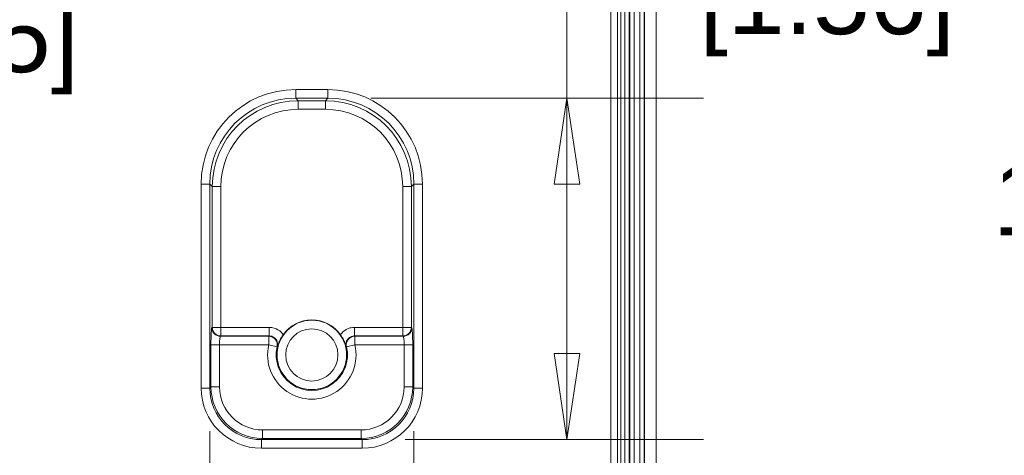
# Model space of a CAD drawing. Header units: millimetres. Extents: x 18 to 1379, y 18 to 1061.
# Tile 25 of 32: x 707 to 821, y 174 to 225. Entities that reach past the tile are written whole.
import ezdxf

# ---------------------------------------------------------------- set-up
doc = ezdxf.new("R2010")
doc.units = ezdxf.units.MM
doc.header["$LTSCALE"] = 5
for name, color, linetype, lineweight in [('Dimension (ANSI)', 7, 'Continuous', 9), ('Visible (ANSI)', 7, 'Continuous', 9), ('Visible Narrow (ANSI)', 7, 'Continuous', 9)]:
    doc.layers.add(name, color=color, linetype=linetype, lineweight=lineweight)
doc.styles.add('Note Text (ANSI)', font='arial.ttf')
doc.dimstyles.new('Default - mm_inch (ANSI)', dxfattribs={"dimscale": 5, "dimtxt": 1.7, "dimasz": 2, "dimexe": 3.175, "dimexo": 1, "dimgap": 0.8, "dimtad": 0, "dimtih": 1, "dimtoh": 1, "dimrnd": 1e-08, "dimzin": 4, "dimdsep": 46, "dimtxsty": 'Note Text (ANSI)', "dimblk": 'Filled-1', "dimcen": 0.09, "dimdle": 10, "dimclrd": 256, "dimclre": 256, "dimclrt": 256, "dimadec": 1, "dimazin": 0, "dimtfac": 1.176471, "dimtofl": 0, "dimtmove": 0, "dimatfit": 3, "dimfxl": 1, "dimtolj": 1, "dimtzin": 0, "dimlwd": -1, "dimlwe": -1, "dimarcsym": 0})

# ---------------------------------------------------------------- blocks, each defined once
blk = doc.blocks.new('Filled-1')
at = {"color": 0}
for p, q in [((0, 0), (-1, 0.15)), ((-1, 0.15), (-1, -0.15)), ((-1, 0), (0, 0)), ((-1, -0.15), (0, 0))]:
    blk.add_line(p, q, dxfattribs=at)
at = {"color": 0, "flags": 128}
blk.add_lwpolyline([(-1, -0.15), (0, 0), (-1, 0.15), (-1, -0.15)], dxfattribs=at)
at = {"color": 0}
blk.add_solid([(-1, -0.15), (0, 0), (-1, 0.15), (-1, -0.15)], dxfattribs=at)
blk = doc.blocks.new('*D60')
at = {"layer": 'Defpoints', "color": 0, "transparency": 16777216}
for p in [(764.85, 270.07), (764.85, 102.07), (836.46, 102.07)]:
    blk.add_point(p, dxfattribs=at)
at = {"layer": 'Dimension (ANSI)', "transparency": 16777216}
for p, q in [((769.85, 270.07), (852.34, 270.07)), ((836.46, 260.07), (836.46, 213.61)), ((836.46, 112.07), (836.46, 178.04)), ((769.85, 102.07), (852.34, 102.07))]:
    blk.add_line(p, q, dxfattribs=at)
at = {"layer": 'Dimension (ANSI)', "transparency": 16777216, "xscale": 10, "yscale": 10, "zscale": 10}
for p, rotation in [((836.46, 270.07), 90), ((836.46, 102.07), 270)]:
    blk.add_blockref('Filled-1', p, dxfattribs=dict(at, rotation=rotation))
at = {"layer": 'Dimension (ANSI)', "transparency": 16777216, "char_height": 8.5, "attachment_point": 5, "style": 'Note Text (ANSI)'}
for s, insert in [('\\A1; 168.00', (836.46, 204.16)), ('\\A1;[6.61]', (836.46, 186.38))]:
    blk.add_mtext(s, dxfattribs=dict(at, insert=insert))
blk = doc.blocks.new('*D63')
at = {"layer": 'Defpoints', "color": 0, "transparency": 16777216}
for p in [(742.71, 215.92), (746.7, 176.22), (770.47, 176.22)]:
    blk.add_point(p, dxfattribs=at)
at = {"layer": 'Dimension (ANSI)', "transparency": 16777216}
for p, q in [((770.47, 215.92), (770.47, 235.77)), ((770.47, 235.77), (780.47, 235.77)), ((747.71, 215.92), (786.34, 215.92)), ((770.47, 186.22), (770.47, 205.92)), ((751.7, 176.22), (786.34, 176.22))]:
    blk.add_line(p, q, dxfattribs=at)
at = {"layer": 'Dimension (ANSI)', "transparency": 16777216, "xscale": 10, "yscale": 10, "zscale": 10}
for p, rotation in [((770.47, 215.92), 90), ((770.47, 176.22), 270)]:
    blk.add_blockref('Filled-1', p, dxfattribs=dict(at, rotation=rotation))
at = {"layer": 'Dimension (ANSI)', "transparency": 16777216, "char_height": 8.5, "attachment_point": 5, "style": 'Note Text (ANSI)'}
for s, insert in [('\\A1; 39.70', (800.69, 244.12)), ('\\A1;[1.56]', (800.69, 226.33))]:
    blk.add_mtext(s, dxfattribs=dict(at, insert=insert))
blk = doc.blocks.new('*D64')
at = {"layer": 'Defpoints', "color": 0, "transparency": 16777216}
for p in [(729, 182.21), (752.7, 182.21), (729, 155.93)]:
    blk.add_point(p, dxfattribs=at)
at = {"layer": 'Dimension (ANSI)', "transparency": 16777216}
for p, q in [((729, 177.21), (729, 140.06)), ((752.7, 177.21), (752.7, 140.06)), ((719, 155.93), (709, 155.93)), ((762.7, 155.93), (776.75, 155.93))]:
    blk.add_line(p, q, dxfattribs=at)
at = {"layer": 'Dimension (ANSI)', "transparency": 16777216, "xscale": 10, "yscale": 10, "zscale": 10}
blk.add_blockref('Filled-1', (729, 155.93), dxfattribs=at)
at = {"layer": 'Dimension (ANSI)', "transparency": 16777216, "xscale": 10, "yscale": 10, "zscale": 10, "rotation": 180}
blk.add_blockref('Filled-1', (752.7, 155.93), dxfattribs=at)
at = {"layer": 'Dimension (ANSI)', "transparency": 16777216, "char_height": 8.5, "attachment_point": 5, "style": 'Note Text (ANSI)'}
for s, insert in [('\\A1; 23.70', (796.97, 164.28)), ('\\A1;[.93]', (796.97, 146.49))]:
    blk.add_mtext(s, dxfattribs=dict(at, insert=insert))
blk = doc.blocks.new('*D69')
at = {"layer": 'Defpoints', "color": 0, "transparency": 16777216}
for p in [(684.85, 281.97), (676.79, 280.58), (729.22, 280.58)]:
    blk.add_point(p, dxfattribs=at)
at = {"layer": 'Dimension (ANSI)', "transparency": 16777216}
for p, q in [((729.22, 291.97), (729.22, 301.97)), ((689.85, 281.97), (745.09, 281.97)), ((681.79, 280.58), (745.09, 280.58)), ((729.22, 270.58), (729.22, 231.36)), ((729.22, 231.36), (719.22, 231.36))]:
    blk.add_line(p, q, dxfattribs=at)
at = {"layer": 'Dimension (ANSI)', "transparency": 16777216, "xscale": 10, "yscale": 10, "zscale": 10}
for p, rotation in [((729.22, 281.97), 270), ((729.22, 280.58), 90)]:
    blk.add_blockref('Filled-1', p, dxfattribs=dict(at, rotation=rotation))
at = {"layer": 'Dimension (ANSI)', "transparency": 16777216, "char_height": 8.5, "attachment_point": 5, "style": 'Note Text (ANSI)'}
for s, insert in [('\\A1; 1.38', (702.27, 239.7)), ('\\A1;[.05]', (702.27, 221.91))]:
    blk.add_mtext(s, dxfattribs=dict(at, insert=insert))

msp = doc.modelspace()

# ---------------------------------------------------------------- linework, layer by layer
at = {"layer": 'Visible (ANSI)'}
for p, q in [((780.846, 261.07), (780.846, 111.07)), ((776.743, 115.741), (776.743, 256.398)), ((779.493, 256.398), (779.493, 115.741))]:
    msp.add_line(p, q, dxfattribs=at)
msp.add_arc((740.846, 186.07), 4.07, 35.3414, 144.6586, dxfattribs=at)
for points, knots in [([(737.526, 188.424), (737.441, 188.304), (737.363, 188.181), (737.195, 187.891), (737.122, 187.74), (736.976, 187.41), (736.911, 187.222), (736.86, 187.044), (736.859, 187.043), (736.859, 187.041)], [0, 0, 0, 0, 0.04430292, 0.04430292, 0.10669173, 0.10669173, 0.21290409, 0.21290409, 0.2136861, 0.2136861, 0.2136861, 0.2136861]), ([(744.833, 187.041), (744.832, 187.043), (744.832, 187.044), (744.781, 187.222), (744.715, 187.41), (744.57, 187.74), (744.497, 187.891), (744.329, 188.181), (744.251, 188.304), (744.166, 188.424)], [-0.00060749, -0.00060749, -0.00060749, -0.00060749, 0, 0, 0.08250947, 0.08250947, 0.13097528, 0.13097528, 0.16539134, 0.16539134, 0.16539134, 0.16539134])]:
    msp.add_open_spline(points, degree=3, knots=knots, dxfattribs=at)
at = {"layer": 'Visible Narrow (ANSI)'}
for p, q in [((775.559, 256.618), (775.559, 115.522)), ((777.211, 256.398), (777.211, 115.741)), ((777.71, 115.741), (777.71, 256.398)), ((777.76, 256.398), (777.76, 115.741)), ((778.26, 115.741), (778.26, 256.398)), ((778.927, 256.398), (778.927, 115.741)), ((779.426, 115.741), (779.426, 256.398)), ((776.358, 116.07), (776.358, 256.069)), ((742.71, 216.919), (738.982, 216.919)), ((738.982, 215.92), (738.982, 216.919)), ((742.71, 215.92), (742.71, 216.919)), ((738.982, 215.92), (742.71, 215.92)), ((739.276, 215.626), (738.982, 215.92)), ((739.276, 214.628), (739.276, 215.626)), ((742.416, 215.626), (739.276, 215.626)), ((742.71, 215.92), (742.416, 215.626)), ((742.416, 214.628), (742.416, 215.626)), ((739.276, 214.628), (742.416, 214.628)), ((727.997, 205.934), (727.997, 182.211)), ((728.996, 205.934), (727.997, 205.934)), ((728.996, 182.211), (728.996, 205.934)), ((728.996, 205.934), (729.289, 205.64)), ((752.402, 205.64), (752.696, 205.934)), ((753.695, 205.934), (752.696, 205.934)), ((752.696, 205.934), (752.696, 182.211)), ((753.695, 182.211), (753.695, 205.934)), ((730.288, 205.64), (729.289, 205.64)), ((729.289, 205.64), (729.289, 189.277)), ((730.288, 189.277), (730.288, 205.64)), ((751.404, 205.64), (751.404, 189.277)), ((751.404, 205.64), (752.402, 205.64)), ((752.402, 189.277), (752.402, 205.64)), ((729.289, 189.277), (729.233, 189.239)), ((729.289, 189.277), (730.288, 189.277)), ((735.888, 189.277), (730.288, 189.277)), ((730.288, 189.277), (730.288, 188.277)), ((735.888, 189.277), (735.888, 188.277)), ((751.404, 189.277), (745.804, 189.277)), ((745.804, 188.277), (745.804, 189.277)), ((751.404, 189.277), (752.402, 189.277)), ((751.404, 188.277), (751.404, 189.277)), ((752.459, 189.239), (752.402, 189.277)), ((730.232, 188.24), (730.288, 188.277)), ((735.841, 188.24), (730.232, 188.24)), ((730.288, 188.277), (735.888, 188.277)), ((735.841, 187.24), (735.841, 188.24)), ((745.804, 188.277), (751.404, 188.277)), ((745.851, 188.24), (745.851, 187.24)), ((751.46, 188.24), (745.851, 188.24)), ((751.404, 188.277), (751.46, 188.24)), ((729.132, 187.24), (730.131, 187.24)), ((729.132, 187.24), (729.132, 182.348)), ((730.131, 182.348), (730.131, 187.24)), ((730.131, 187.24), (735.841, 187.24)), ((736.814, 187.013), (735.841, 187.24)), ((745.851, 187.24), (744.878, 187.013)), ((745.851, 187.24), (751.561, 187.24)), ((751.561, 187.24), (752.56, 187.24)), ((751.561, 187.24), (751.561, 182.348)), ((752.56, 182.348), (752.56, 187.24)), ((728.996, 182.211), (727.997, 182.211)), ((729.132, 182.348), (728.996, 182.211)), ((729.132, 182.348), (730.131, 182.348)), ((752.56, 182.348), (751.561, 182.348)), ((752.696, 182.211), (752.56, 182.348)), ((752.696, 182.211), (753.695, 182.211)), ((735.124, 176.356), (735.124, 177.355)), ((746.568, 177.355), (735.124, 177.355)), ((746.568, 176.356), (746.568, 177.355)), ((734.987, 176.219), (735.124, 176.356)), ((734.987, 176.219), (734.987, 175.221)), ((746.704, 176.219), (734.987, 176.219)), ((735.124, 176.356), (746.568, 176.356)), ((746.568, 176.356), (746.704, 176.219)), ((746.704, 176.219), (746.704, 175.221)), ((734.987, 175.221), (746.704, 175.221))]:
    msp.add_line(p, q, dxfattribs=at)
for radius in [4.034, 3.034]:
    msp.add_circle((740.846, 186.07), radius, dxfattribs=at)
for radius in [5.14, 4.141]:
    msp.add_arc((740.846, 186.07), radius, 166.83624, 13.16376, dxfattribs=at)
for centre, major_axis, ratio, start_param, end_param in [((739.012, 205.904), (-7.8, 7.8), 0.9972647, 5.4991567, 7.0672139), ((742.68, 205.904), (7.8, 7.8), 0.9972647, 5.4991567, 7.0672139), ((739.012, 205.904), (-7.094, 7.094), 0.9967202, 5.4991567, 7.0672139), ((739.3, 205.615), (-7.087, 7.087), 0.9978098, 5.4991567, 7.0672139), ((742.391, 205.615), (7.087, 7.087), 0.9978098, 5.4991567, 7.0672139), ((742.68, 205.904), (7.094, 7.094), 0.9967202, 5.4991567, 7.0672139), ((739.3, 205.615), (-6.381, 6.381), 0.9972647, 5.4991567, 7.0672139), ((742.391, 205.615), (6.381, 6.381), 0.9972647, 5.4991567, 7.0672139), ((729.237, 187.24), (0, -2), 0.0524078, 3.1764992, 4.712389), ((730.232, 189.239), (0.555, -0.832), 0.9980229, 4.1255338, 5.6945036), ((730.288, 189.277), (0.555, -0.832), 0.9980229, 4.1255338, 5.6945036), ((751.404, 189.277), (0.555, 0.832), 0.9980229, 3.7302743, 5.2992442), ((751.46, 189.239), (0.555, 0.832), 0.9980229, 3.7302743, 5.2992442), ((752.455, 187.24), (0, 2), 0.0524078, 4.712389, 6.2482787), ((730.235, 187.24), (0, 1), 0.1048156, 0.0349066, 1.5707963), ((735.841, 187.24), (-0.621, 0.783), 0.9984247, 3.8128831, 5.6118949), ((745.851, 187.24), (-0.621, -0.783), 0.9984247, 3.8128831, 5.6118949), ((751.456, 187.24), (0, -1), 0.1048156, 1.5707963, 3.1066861), ((735.007, 182.23), (-4.963, -4.963), 0.9972647, 5.4991567, 7.0672139), ((735.007, 182.23), (-4.258, -4.258), 0.9963575, 5.4991567, 7.0672139), ((735.138, 182.361), (-4.25, -4.25), 0.9981735, 5.4991567, 7.0672139), ((735.138, 182.361), (-3.545, -3.545), 0.9972647, 5.4991567, 7.0672139), ((746.554, 182.361), (3.545, -3.545), 0.9972647, 5.4991567, 7.0672139), ((746.554, 182.361), (4.25, -4.25), 0.9981735, 5.4991567, 7.0672139), ((746.685, 182.23), (4.963, -4.963), 0.9972647, 5.4991567, 7.0672139), ((746.685, 182.23), (4.258, -4.258), 0.9963575, 5.4991567, 7.0672139)]:
    msp.add_ellipse(centre, major_axis=major_axis, ratio=ratio, start_param=start_param, end_param=end_param, dxfattribs=at)
for points, knots in [([(737.526, 188.424), (737.458, 188.522), (737.381, 188.613), (737.069, 188.923), (736.786, 189.092), (736.289, 189.246), (736.088, 189.277), (735.888, 189.277)], [0.16981842, 0.16981842, 0.16981842, 0.16981842, 0.20555322, 0.20555322, 0.30168407, 0.30168407, 0.36176586, 0.36176586, 0.36176586, 0.36176586]), ([(745.804, 189.277), (745.674, 189.277), (745.544, 189.264), (745.212, 189.198), (745.014, 189.126), (744.596, 188.894), (744.387, 188.714), (744.202, 188.475), (744.184, 188.45), (744.166, 188.424)], [0, 0, 0, 0, 0.03900853, 0.03900853, 0.10142219, 0.10142219, 0.18255994, 0.18255994, 0.19194744, 0.19194744, 0.19194744, 0.19194744]), ([(735.888, 188.277), (735.881, 188.271), (735.873, 188.266), (735.866, 188.26), (735.857, 188.253), (735.849, 188.246), (735.841, 188.24)], [0.39715763, 0.39715763, 0.39715763, 0.39715763, 0.44703788, 0.44703788, 0.44703788, 0.50430732, 0.50430732, 0.50430732, 0.50430732]), ([(735.888, 188.277), (735.988, 188.277), (736.089, 188.262), (736.338, 188.186), (736.479, 188.101), (736.741, 187.842), (736.841, 187.647), (736.896, 187.309), (736.891, 187.172), (736.859, 187.041)], [-0.36176586, -0.36176586, -0.36176586, -0.36176586, -0.30168407, -0.30168407, -0.20555322, -0.20555322, -0.0805831, -0.0805831, 0, 0, 0, 0]), ([(744.833, 187.041), (744.803, 187.161), (744.796, 187.286), (744.835, 187.582), (744.904, 187.75), (745.094, 187.997), (745.199, 188.086), (745.408, 188.202), (745.507, 188.239), (745.673, 188.271), (745.739, 188.277), (745.804, 188.277)], [-0.36176586, -0.36176586, -0.36176586, -0.36176586, -0.28803902, -0.28803902, -0.18255994, -0.18255994, -0.10142219, -0.10142219, -0.03900853, -0.03900853, 0, 0, 0, 0]), ([(745.851, 188.24), (745.843, 188.246), (745.835, 188.253), (745.826, 188.259), (745.819, 188.265), (745.811, 188.271), (745.804, 188.277)], [-0.50430732, -0.50430732, -0.50430732, -0.50430732, -0.44819979, -0.44819979, -0.44819979, -0.39715763, -0.39715763, -0.39715763, -0.39715763]), ([(736.814, 187.013), (736.822, 187.018), (736.83, 187.023), (736.838, 187.028), (736.845, 187.032), (736.852, 187.037), (736.859, 187.041)], [-0.50430732, -0.50430732, -0.50430732, -0.50430732, -0.44703788, -0.44703788, -0.44703788, -0.39715763, -0.39715763, -0.39715763, -0.39715763]), ([(744.833, 187.041), (744.84, 187.037), (744.847, 187.032), (744.854, 187.028), (744.862, 187.023), (744.87, 187.018), (744.878, 187.013)], [0.39715763, 0.39715763, 0.39715763, 0.39715763, 0.44819979, 0.44819979, 0.44819979, 0.50430732, 0.50430732, 0.50430732, 0.50430732])]:
    msp.add_open_spline(points, degree=3, knots=knots, dxfattribs=at)

# ---------------------------------------------------------------- dimensions: what is measured, and where the dimension line sits
at = {"layer": 'Dimension (ANSI)'}
for base, p1, p2, angle, text, override, picture, middle in [((729.219, 280.583), (684.846, 281.967), (676.794, 280.583), 90, ' <>\\X[.05]', {"dimgap": 0.8, "dimdec": 2, "dimpost": '\\X', "dimtol": 0, "dimlim": 0, "dimtp": 0, "dimtm": 0, "dimtdec": 2, "dimatfit": 1}, '*D69', (702.275, 231.355)), ((836.462, 102.07), (764.846, 270.07), (764.846, 102.07), 90, ' <>\\X[6.61]', {"dimgap": 0.8, "dimdec": 2, "dimpost": '\\X', "dimtol": 0, "dimlim": 0, "dimtp": 0, "dimtm": 0, "dimtdec": 2, "dimatfit": 1}, '*D60', (836.462, 195.825)), ((770.468, 176.219), (742.71, 215.92), (746.704, 176.219), 270, ' <>\\X[1.56]', {"dimgap": 0.8, "dimdec": 2, "dimpost": '\\X', "dimtol": 0, "dimlim": 0, "dimtp": 0, "dimtm": 0, "dimtdec": 2, "dimatfit": 2}, '*D63', (800.691, 235.774)), ((728.996, 155.935), (752.696, 182.211), (728.996, 182.211), 180, ' <>\\X[.93]', {"dimgap": 0.8, "dimtih": 0, "dimtoh": 0, "dimdec": 2, "dimpost": '\\X', "dimtol": 0, "dimlim": 0, "dimtp": 0, "dimtm": 0, "dimtdec": 2, "dimatfit": 1}, '*D64', (796.975, 155.935))]:
    dim = msp.add_linear_dim(base=base, p1=p1, p2=p2, angle=angle, text=text, dimstyle='Default - mm_inch (ANSI)', override=override, dxfattribs=at)
    dim.commit()
    dim.dimension.update_dxf_attribs({"geometry": picture, "text_midpoint": middle, "dimtype": 160})

doc.saveas('drawing.dxf')
